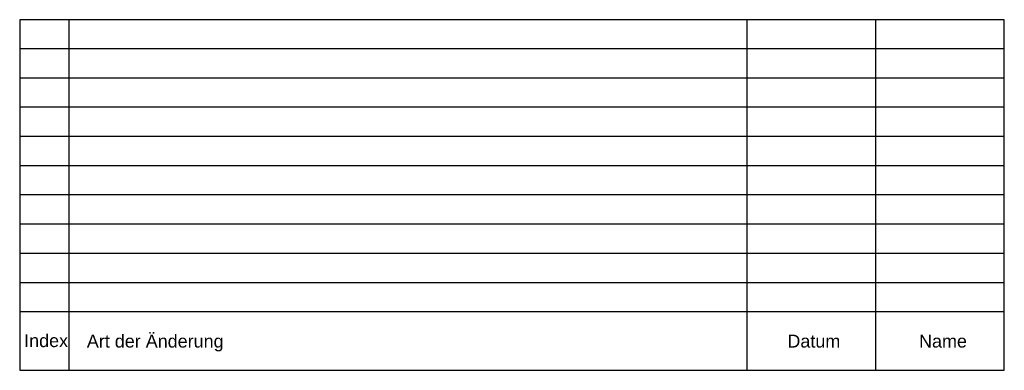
# Model space of a CAD drawing. Header units: metres. Extents: x 0 to 100, y 0 to 36.
import ezdxf

# ---------------------------------------------------------------- set-up
doc = ezdxf.new("R2010")
doc.units = ezdxf.units.M
doc.layers.get('0').update_dxf_attribs({"linetype": 'CONTINUOUS'})
doc.styles.add('ARIAL', font='ARIAL.TTF')

msp = doc.modelspace()

# ---------------------------------------------------------------- linework, layer by layer
at = {"color": 7, "linetype": 'ByBlock', "ltscale": 0.3}
for p, q in [((5.04, 0), (5.04, 35.61)), ((73.89, 0), (73.89, 35.61)), ((86.94, 0), (86.94, 35.61)), ((100, 32.64), (0, 32.64)), ((100, 29.68), (0, 29.68)), ((100, 26.71), (0, 26.71)), ((100, 23.74), (0, 23.74)), ((100, 20.77), (0, 20.77)), ((100, 17.81), (0, 17.81)), ((100, 14.84), (0, 14.84)), ((100, 11.87), (0, 11.87)), ((100, 8.9), (0, 8.9)), ((100, 5.94), (0, 5.94)), ((0, 0), (100, 0))]:
    msp.add_line(p, q, dxfattribs=at)
msp.add_lwpolyline([(0, 35.61), (0, 0), (100, 0), (100, 35.61)], close=True, dxfattribs=at)

# ---------------------------------------------------------------- texts
at = {"style": 'ARIAL'}
for s, height, p in [('Index', 1.306, (0.45, 2.36)), ('Art der Änderung', 1.3057, (6.82, 2.31)), ('Datum', 1.306, (77.97, 2.31)), ('Name', 1.306, (91.34, 2.31))]:
    msp.add_text(s, height=height, dxfattribs=at).set_placement(p)

doc.saveas('drawing.dxf')
